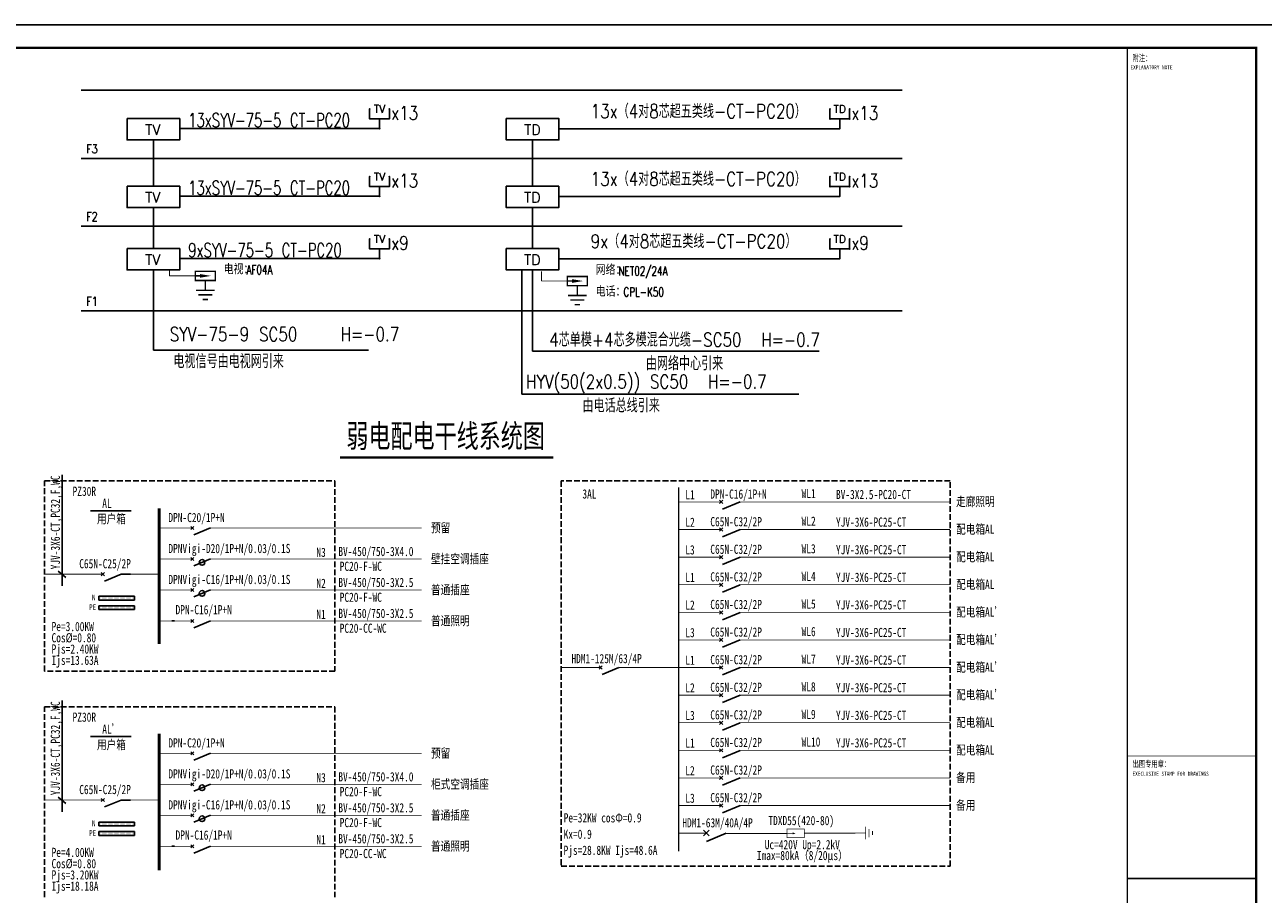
# Model space of a CAD drawing. Extents: x 427948 to 764348, y 274849 to 601549.
# Tile 52 of 212: x 541607 to 595457, y 534042 to 571849. Entities that reach past the tile are written whole.
import ezdxf
from ezdxf.enums import TextEntityAlignment as Align

# ---------------------------------------------------------------- set-up
doc = ezdxf.new("R2010")
doc.units = 0
doc.header["$LTSCALE"] = 1000
doc.header["$MEASUREMENT"] = 0
doc.linetypes.add('CENTER2', pattern=[1.125, 0.75, -0.125, 0.125, -0.125])
doc.linetypes.add('DASH', pattern=[0.35, 0.25, -0.1])
doc.layers.get('0').update_dxf_attribs({"linetype": 'CONTINUOUS'})
for name, color, linetype in [('2', 252, 'CONTINUOUS'), ('DIM-照明', 3, 'CONTINUOUS'), ('ELEMENT', 3, 'CONTINUOUS'), ('EQUIP-照明', 3, 'CONTINUOUS'), ('PUB_TITLE', 4, 'CONTINUOUS'), ('TEL_SYMB', 3, 'CONTINUOUS'), ('TEL_TEXT', 7, 'CONTINUOUS'), ('TK', 7, 'CONTINUOUS'), ('WIRE-接地', 4, 'CONTINUOUS'), ('照明', 7, 'CONTINUOUS')]:
    doc.layers.add(name, color=color, linetype=linetype)
doc.styles.add('_HZTXT', font='txt.shx', dxfattribs={"width": 0.8, "bigfont": 'HZTXT.shx'})
doc.styles.add('_TCH_DIM', font='SIMPLEX', dxfattribs={"bigfont": 'GBCBIG'})
doc.styles.add('_TCH_LABEL', font='COMPLEX', dxfattribs={"bigfont": 'GBCBIG'})
doc.styles.add('_TEL_DIM', font='SIMPLEX', dxfattribs={"width": 0.8, "height": 3.5, "bigfont": 'HZTXT'})
doc.styles.add('TKHZ1', font='txt', dxfattribs={"width": 0.8})
doc.styles.add('宋体', font='txt', dxfattribs={"width": 0.75})

# ---------------------------------------------------------------- blocks, each defined once
blk = doc.blocks.new('24')
at = {"color": 4}
blk.add_line((-1110889, 145319), (-1110889, 202719), dxfattribs=at)
at = {"layer": 'PUB_TITLE'}
for p, q in [((-1116489, 202719), (-1110889, 202719)), ((-1110889, 145319), (-1110889, 202719)), ((-1116489, 166598), (-1110889, 166598))]:
    blk.add_line(p, q, dxfattribs=at)
at = {"layer": 'PUB_TITLE', "linetype": 'Continuous'}
blk.add_lwpolyline([(-1193989, 144319), (-1109889, 144319), (-1109889, 203719), (-1193989, 203719)], close=True, dxfattribs=at)
at = {"layer": 'PUB_TITLE', "linetype": 'Continuous', "const_width": 100}
blk.add_lwpolyline([(-1191489, 145319), (-1110889, 145319), (-1110889, 202719), (-1191489, 202719)], close=True, dxfattribs=at)
at = {"layer": 'PUB_TITLE'}
for points, const_width in [([(-1116489, 145319), (-1116489, 202719)], 50), ([(-1116489, 171919), (-1110889, 171919)], 29.8), ([(-1116489, 166598), (-1110889, 166598)], 29.8)]:
    blk.add_lwpolyline(points, dxfattribs=dict(at, const_width=const_width))
at = {"layer": 'PUB_TITLE', "linetype": 'Continuous', "const_width": 80}
blk.add_lwpolyline([(-1110889, 145319), (-1110889, 202719)], dxfattribs=at)
at = {"layer": 'TK', "style": 'TKHZ1', "width": 0.8}
blk.add_text('EXPLANATORY NOTE', height=175, dxfattribs=at).set_placement((-1115437, 201870), align=Align.MIDDLE)
at = {"layer": 'TK', "style": 'TKHZ1'}
for s, height, width, p in [('附注：', 280, 0.7, (-1116262, 202134)), ('EXECLUSIVE STAMP FOR DRAWINGS', 175, 0.8, (-1116262, 171064)), ('出图专用章：', 280, 0.7, (-1116262, 171439))]:
    blk.add_text(s, height=height, dxfattribs=dict(at, width=width)).set_placement(p)
blk = doc.blocks.new('1121')
at = {"color": 3, "linetype": 'Continuous', "const_width": 0.3}
blk.add_lwpolyline([(1.88, 0), (-1.88, 0), (-1.88, -7.5), (1.88, -7.5)], close=True, dxfattribs=at)
blk.add_lwpolyline([(0, 0), (0, -2.81)], dxfattribs=at)
at = {"color": 3, "linetype": 'Continuous'}
blk.add_lwpolyline([(0, -2.36, 0.938, 0, 0), (0, -3.75, 0, 0, 0)], format="xyseb", dxfattribs=at)
blk = doc.blocks.new('07-13-07')
at = {"layer": '2', "color": 2}
for p, q in [((-3, 7), (0, 0)), ((1, 8), (-1, 6)), ((-1, 8), (1, 6))]:
    blk.add_line(p, q, dxfattribs=at)
blk = doc.blocks.new('0114')
at = {"color": 3, "linetype": 'Continuous'}
for points in [[(0, 0, 0.3, 0.3, 0), (0, -4.58, 0.3, 0.3, 0)], [(-2.75, -4.58, 0.3, 0.3, 0), (2.75, -4.58, 0.3, 0.3, 0)], [(-1.83, -6.01, 0.3, 0.3, 0), (1.83, -6.01, 0.3, 0.3, 0)], [(-0.86, -7.5, 0.3, 0.3, 0), (0.86, -7.5, 0.3, 0.3, 0)]]:
    blk.add_lwpolyline(points, format="xyseb", dxfattribs=at)
blk = doc.blocks.new('$equip$00001674')
for p, q in [((-0.5, 0.499), (-0.5, 0.999)), ((0.5, 0.999), (0.5, 0.499)), ((0.5, 0.499), (-0.5, 0.499)), ((0, 0.5), (0, 0))]:
    blk.add_line(p, q)
for p in [(-0.5, 0.999), (0.5, 0.999), (-0.5, 0.499), (0, 0), (0.5, 0.499)]:
    blk.add_point(p)
at = {"style": '_TCH_LABEL', "flags": 8}
blk.add_attdef('$TEXT$', text='', height=0.4, dxfattribs=at).set_placement((0, 0.999), align=Align.MIDDLE_CENTER)
at = {"style": '_TCH_LABEL', "flags": 9}
blk.add_attdef('A', (0, 0), '', height=0.00002, dxfattribs=at)
blk = doc.blocks.new('$element_U$00000026')
at = {"const_width": 0.0333}
blk.add_lwpolyline([(0, 0.1), (0, -0.1), (0.433, -0.1), (0.433, 0.1)], close=True, dxfattribs=at)
for points in [[(0, 0), (0.102, 0)], [(0.217, -0.311), (0.217, -0.1)], [(0.417, -0.311), (0.017, -0.311)], [(0.367, -0.411), (0.067, -0.411)], [(0.272, -0.511), (0.162, -0.511)]]:
    blk.add_lwpolyline(points, dxfattribs=at)
blk.add_solid([(0.102, 0.04), (0.342, 0), (0.102, -0.04)])
at = {"style": '_TEL_DIM', "flags": 1}
blk.add_attdef('S', text='', height=0.00000667, dxfattribs=at).set_placement((0, 0), align=Align.MIDDLE_CENTER)
at = {"color": 7, "style": '_TEL_DIM', "flags": 1}
blk.add_attdef('S', text='', height=0.00000667, dxfattribs=at).set_placement((0, 0), align=Align.MIDDLE_CENTER)

msp = doc.modelspace()

# ---------------------------------------------------------------- hatches: boundary and pattern name
at = {"layer": 'EQUIP-照明', "ltscale": 20}
h = msp.add_hatch(color=256, dxfattribs=at)
h.paths.add_polyline_path([(544830.1, 546586.8), (544830.1, 546422.3), (546380.7, 546422.3), (546380.7, 546586.8)])
h.paths.add_polyline_path([(545726.2, 546545, -1.0000005), (545726.2, 546465.3, -1.0000005)], flags=16)
h.paths.add_polyline_path([(545462.3, 546465.3, -1.0000005), (545462.3, 546545, -1.0000005)], flags=16)
h.paths.add_polyline_path([(545990.1, 546545, -1.0000005), (545990.1, 546465.3, -1.0000005)], flags=16)
h.paths.add_polyline_path([(545198.4, 546465.3, -1.0000005), (545198.4, 546545, -1.0000005)], flags=16)
h.paths.add_polyline_path([(546254, 546545, -1.0000005), (546254, 546465.3, -1.0000005)], flags=16)
h.paths.add_polyline_path([(544934.5, 546465.3, -1.0000005), (544934.5, 546545, -1.0000005)], flags=16)
h = msp.add_hatch(color=256, dxfattribs=at)
h.paths.add_polyline_path([(544830.8, 546995.7), (544830.8, 546831.2), (546381.4, 546831.2), (546381.4, 546995.7)])
h.paths.add_polyline_path([(545726.8, 546953.9, -1.0000005), (545726.8, 546874.2, -1.0000005)], flags=16)
h.paths.add_polyline_path([(545462.9, 546874.2, -1.0000005), (545462.9, 546953.9, -1.0000005)], flags=16)
h.paths.add_polyline_path([(545990.7, 546953.9, -1.0000005), (545990.7, 546874.2, -1.0000005)], flags=16)
h.paths.add_polyline_path([(545199, 546874.2, -1.0000005), (545199, 546953.9, -1.0000005)], flags=16)
h.paths.add_polyline_path([(546254.6, 546953.9, -1.0000005), (546254.6, 546874.2, -1.0000005)], flags=16)
h.paths.add_polyline_path([(544935.1, 546874.2, -1.0000005), (544935.1, 546953.9, -1.0000005)], flags=16)
h = msp.add_hatch(color=256, dxfattribs=at)
h.paths.add_polyline_path([(544830.8, 537174.2), (544830.8, 537009.7), (546381.4, 537009.7), (546381.4, 537174.2)])
h.paths.add_polyline_path([(545726.8, 537132.4, -1.0000005), (545726.8, 537052.7, -1.0000005)], flags=16)
h.paths.add_polyline_path([(545462.9, 537052.7, -1.0000005), (545462.9, 537132.4, -1.0000005)], flags=16)
h.paths.add_polyline_path([(545990.7, 537132.4, -1.0000005), (545990.7, 537052.7, -1.0000005)], flags=16)
h.paths.add_polyline_path([(545199, 537052.7, -1.0000005), (545199, 537132.4, -1.0000005)], flags=16)
h.paths.add_polyline_path([(546254.6, 537132.4, -1.0000005), (546254.6, 537052.7, -1.0000005)], flags=16)
h.paths.add_polyline_path([(544935.1, 537052.7, -1.0000005), (544935.1, 537132.4, -1.0000005)], flags=16)
h = msp.add_hatch(color=256, dxfattribs=at)
h.paths.add_polyline_path([(544830.1, 536765.2), (544830.1, 536600.7), (546380.7, 536600.7), (546380.7, 536765.2)])
h.paths.add_polyline_path([(545726.2, 536723.5, -1.0000005), (545726.2, 536643.8, -1.0000005)], flags=16)
h.paths.add_polyline_path([(545462.3, 536643.8, -1.0000005), (545462.3, 536723.5, -1.0000005)], flags=16)
h.paths.add_polyline_path([(545990.1, 536723.5, -1.0000005), (545990.1, 536643.8, -1.0000005)], flags=16)
h.paths.add_polyline_path([(545198.4, 536643.8, -1.0000005), (545198.4, 536723.5, -1.0000005)], flags=16)
h.paths.add_polyline_path([(546254, 536723.5, -1.0000005), (546254, 536643.8, -1.0000005)], flags=16)
h.paths.add_polyline_path([(544934.5, 536643.8, -1.0000005), (544934.5, 536723.5, -1.0000005)], flags=16)

# ---------------------------------------------------------------- linework, layer by layer
at = {"color": 7, "const_width": 93.8}
msp.add_lwpolyline([(555311.9, 553035.2), (564590.1, 553035.2)], dxfattribs=at)
at = {"layer": 'DIM-照明', "color": 7}
for p, q in [((544052.7, 569011.5), (579763.8, 569011.5)), ((548346.8, 567333.8), (557032.1, 567333.8)), ((564827, 567330.6), (566340.5, 567329.7)), ((564830.2, 567330.6), (577042.1, 567330.6)), ((544052.7, 566038), (579763.8, 566038)), ((548345.2, 564390.2), (557032.1, 564390.2)), ((564827, 564386.9), (566340.5, 564386.1)), ((564828.5, 564386.9), (577042.1, 564386.9)), ((544052.7, 563094.4), (579763.8, 563094.4)), ((548343.7, 561679.5), (557032.1, 561679.5)), ((564827, 561676.2), (566340.5, 561675.4)), ((564827, 561676.2), (577042.1, 561676.2)), ((547200, 561190.4), (547200, 557699.6)), ((563225.1, 561190.4), (563225.1, 555787.3)), ((563683.4, 561190.4), (563683.4, 557659.2)), ((544052.7, 559413.5), (579763.8, 559413.5)), ((547200, 557699.6), (547976.2, 557699.6)), ((556557.3, 557699.6), (547976.2, 557699.6)), ((563683.4, 557659.2), (564398.3, 557659.2)), ((564398.3, 557659.2), (576144.3, 557659.2)), ((563225.1, 555787.3), (575268.9, 555791.2))]:
    msp.add_line(p, q, dxfattribs=at)
at = {"layer": 'DIM-照明'}
for points in [[(546059.5, 567772.9), (548346.8, 567772.9), (548346.8, 566844.7), (546059.5, 566844.7)], [(562542.9, 567772.9), (564830.2, 567772.9), (564830.2, 566844.7), (562542.9, 566844.7)], [(546057.9, 564829.3), (548345.2, 564829.3), (548345.2, 563901.1), (546057.9, 563901.1)], [(562541.2, 564829.3), (564828.5, 564829.3), (564828.5, 563901.1), (562541.2, 563901.1)], [(546056.4, 562118.6), (548343.7, 562118.6), (548343.7, 561190.4), (546056.4, 561190.4)], [(562539.7, 562118.6), (564827, 562118.6), (564827, 561190.4), (562539.7, 561190.4)]]:
    msp.add_lwpolyline(points, close=True, dxfattribs=at)
at = {"layer": 'EQUIP-照明'}
for p, q in [((547200, 564829.3), (547200, 566844.7)), ((563683.4, 564829.3), (563683.4, 566844.7)), ((547200, 562118.6), (547200, 563901.1)), ((563683.4, 562118.6), (563683.4, 563901.1)), ((543240.1, 547445.9), (543240.1, 552281.5)), ((572711.8, 551098.7), (571941.2, 550778.8)), ((544465.3, 550716.9), (546229.5, 550716.9)), ((548829.3, 550035.4), (548965.1, 549899.7)), ((548965.1, 550035.4), (548829.3, 549899.7)), ((549679, 549967.6), (548953.8, 549666.5)), ((572711.8, 549898.7), (571941.2, 549578.8)), ((548829.3, 548688.6), (548965.1, 548552.9)), ((548965.1, 548688.6), (548829.3, 548552.9)), ((549679, 548620.7), (548953.8, 548319.6)), ((572711.8, 548698.7), (571941.2, 548378.8)), ((543063.2, 548088.8), (543395.6, 547807.6)), ((544933.3, 548027.5), (545069, 547891.8)), ((545069, 548027.5), (544933.3, 547891.8)), ((545797.6, 547959.6), (545072.3, 547658.5)), ((548965.1, 547341.7), (548829.3, 547206)), ((548829.3, 547341.7), (548965.1, 547206)), ((549679, 547273.8), (548953.8, 546972.7)), ((572711.8, 547498.7), (571941.2, 547178.8)), ((572711.8, 546298.7), (571941.2, 545978.8)), ((547995.2, 545927), (548121.1, 545927)), ((547995.2, 545927), (548121.1, 545927)), ((548965.1, 545994.8), (548829.3, 545859.1)), ((548829.3, 545994.8), (548965.1, 545859.1)), ((549679, 545927), (548953.8, 545625.9)), ((572711.8, 545098.7), (571941.2, 544778.8)), ((567442.1, 543898.8), (566716.9, 543597.8)), ((572711.8, 543898.7), (571941.2, 543578.8)), ((543240.1, 537624.4), (543240.1, 542459.9)), ((572711.8, 542698.7), (571941.2, 542378.8)), ((572711.8, 541498.7), (571941.2, 541178.8)), ((544465.3, 540895.4), (546229.5, 540895.4)), ((548829.3, 540236.5), (548965.1, 540100.8)), ((548965.1, 540236.5), (548829.3, 540100.8)), ((549679, 540168.7), (548953.8, 539867.6)), ((572711.8, 540298.7), (571941.2, 539978.8)), ((572711.8, 539098.7), (571941.2, 538778.8)), ((548829.3, 538889.7), (548965.1, 538754)), ((548965.1, 538889.7), (548829.3, 538754)), ((549679, 538821.8), (548953.8, 538520.7)), ((543063.2, 538267.2), (543395.6, 537986)), ((544933.3, 538206), (545069, 538070.3)), ((545069, 538206), (544933.3, 538070.3)), ((545797.6, 538138.1), (545072.3, 537837)), ((548965.1, 537542.8), (548829.3, 537407.1)), ((548829.3, 537542.8), (548965.1, 537407.1)), ((549679, 537474.9), (548953.8, 537173.8)), ((572711.8, 537898.7), (571941.2, 537578.8)), ((547995.2, 536128.1), (548121.1, 536128.1)), ((547995.2, 536128.1), (548121.1, 536128.1)), ((548965.1, 536195.9), (548829.3, 536060.2)), ((548829.3, 536195.9), (548965.1, 536060.2)), ((549679, 536128.1), (548953.8, 535827))]:
    msp.add_line(p, q, dxfattribs=at)
at = {"layer": 'EQUIP-照明', "linetype": 'DASH'}
for p, q in [((542466, 552012.1), (555093.4, 552012.1)), ((542466, 543742.3), (542466, 552012.1)), ((555093.4, 552012.1), (555093.4, 543742.3)), ((564928.3, 552012.1), (564928.1, 535265.6)), ((581841.1, 552012.1), (564928.3, 552012.1)), ((581841.1, 535265.6), (581841.1, 552012.1)), ((555093.4, 543742.3), (542466, 543742.3)), ((542466, 542190.6), (555093.4, 542190.6)), ((542466, 533920.8), (542466, 542190.6)), ((555093.4, 542190.6), (555093.4, 533920.8)), ((564928, 535265.6), (581841.1, 535265.6))]:
    msp.add_line(p, q, dxfattribs=at)
at = {"layer": 'EQUIP-照明', "ltscale": 0.05}
for p, q in [((571809, 551170.8), (571953.2, 551026.6)), ((571953.2, 551170.8), (571809, 551026.6)), ((571809, 549970.8), (571953.2, 549826.6)), ((571953.2, 549970.8), (571809, 549826.6)), ((571809, 548770.8), (571953.2, 548626.6)), ((571953.2, 548770.8), (571809, 548626.6)), ((571809, 547570.8), (571953.2, 547426.6)), ((571953.2, 547570.8), (571809, 547426.6)), ((571809, 546370.8), (571953.2, 546226.6)), ((571953.2, 546370.8), (571809, 546226.6)), ((571809, 545170.8), (571953.2, 545026.6)), ((571953.2, 545170.8), (571809, 545026.6)), ((566583.7, 543966.7), (566719.4, 543831)), ((566719.4, 543966.7), (566583.7, 543831)), ((571809, 543970.8), (571953.2, 543826.6)), ((571953.2, 543970.8), (571809, 543826.6)), ((571809, 542770.8), (571953.2, 542626.6)), ((571953.2, 542770.8), (571809, 542626.6)), ((571809, 541570.8), (571953.2, 541426.6)), ((571953.2, 541570.8), (571809, 541426.6)), ((571809, 540370.8), (571953.2, 540226.6)), ((571953.2, 540370.8), (571809, 540226.6)), ((571809, 539170.8), (571953.2, 539026.6)), ((571953.2, 539170.8), (571809, 539026.6)), ((571809, 537970.8), (571953.2, 537826.6)), ((571953.2, 537970.8), (571809, 537826.6))]:
    msp.add_line(p, q, dxfattribs=at)
at = {"layer": 'EQUIP-照明', "ltscale": 20}
for p, q in [((544830.1, 546586.8), (546380.7, 546586.8)), ((544830.1, 546422.3), (544830.1, 546586.8)), ((544830.8, 546995.7), (546381.4, 546995.7)), ((544830.8, 546831.2), (544830.8, 546995.7)), ((546381.4, 546831.2), (544830.8, 546831.2)), ((546380.7, 546586.8), (546380.7, 546422.3)), ((546381.4, 546995.7), (546381.4, 546831.2)), ((546380.7, 546422.3), (544830.1, 546422.3)), ((544830.8, 537174.2), (546381.4, 537174.2)), ((544830.8, 537009.7), (544830.8, 537174.2)), ((546381.4, 537009.7), (544830.8, 537009.7)), ((546381.4, 537174.2), (546381.4, 537009.7)), ((544830.1, 536765.2), (546380.7, 536765.2)), ((544830.1, 536600.7), (544830.1, 536765.2)), ((546380.7, 536600.7), (544830.1, 536600.7)), ((546380.7, 536765.2), (546380.7, 536600.7))]:
    msp.add_line(p, q, dxfattribs=at)
at = {"layer": 'EQUIP-照明'}
for points, const_width in [([(570036.9, 551736), (570036.9, 535913.3)], 60), ([(547449.5, 550827.9), (547449.5, 544924.5)], 128), ([(547449.5, 549967.6), (548897.2, 549967.6)], 29.4), ([(551533.3, 549967.6), (549679, 549967.6)], 29.4), ([(557818.6, 549967.6), (551533.3, 549967.6)], 29.4), ([(558860.9, 549967.6), (556790.3, 549967.6)], 29.4), ([(547449.5, 548620.7), (548897.2, 548620.7)], 29.4), ([(551533.3, 548620.7), (549679, 548620.7)], 29.4), ([(557818.6, 548620.7), (551533.3, 548620.7)], 29.4), ([(558860.9, 548620.7), (556790.3, 548620.7)], 29.4), ([(545001.2, 547959.6), (542466, 547959.6)], 35), ([(545797.6, 547959.6), (547449.5, 547959.6)], 35), ([(547449.5, 547273.8), (548897.2, 547273.8)], 29.4), ([(551533.3, 547273.8), (549679, 547273.8)], 29.4), ([(557818.6, 547273.8), (551533.3, 547273.8)], 29.4), ([(558860.9, 547273.8), (556790.3, 547273.8)], 29.4), ([(547449.5, 545927), (548897.2, 545927)], 29.4), ([(557818.6, 545927), (549679, 545927)], 29.4), ([(558860.9, 545927), (556790.3, 545927)], 29.4), ([(566651.6, 543898.9), (564928, 543899)], 35), ([(567442.1, 543898.8), (570036.9, 543898.7)], 35), ([(547449.5, 541029), (547449.5, 535074.6)], 128), ([(547449.5, 540168.7), (548897.2, 540168.7)], 29.4), ([(551533.3, 540168.7), (549679, 540168.7)], 29.4), ([(557818.6, 540168.7), (551533.3, 540168.7)], 29.4), ([(558860.9, 540168.7), (556790.3, 540168.7)], 29.4), ([(547449.5, 538821.8), (548897.2, 538821.8)], 29.4), ([(551533.3, 538821.8), (549679, 538821.8)], 29.4), ([(557818.6, 538821.8), (551533.3, 538821.8)], 29.4), ([(558860.9, 538821.8), (556790.3, 538821.8)], 29.4), ([(545001.2, 538138.1), (542466, 538138.1)], 35), ([(545797.6, 538138.1), (547449.5, 538138.1)], 35), ([(547449.5, 537474.9), (548897.2, 537474.9)], 29.4), ([(551533.3, 537474.9), (549679, 537474.9)], 29.4), ([(557818.6, 537474.9), (551533.3, 537474.9)], 29.4), ([(558860.9, 537474.9), (556790.3, 537474.9)], 29.4), ([(570036.9, 536698.7), (571244.9, 536698.7)], 40.5), ([(572080, 536686.8), (574755.6, 536686.8)], 37.5), ([(575505.6, 536698.7), (577717.6, 536700.1)], 37.5), ([(547449.5, 536128.1), (548897.2, 536128.1)], 29.4), ([(557818.6, 536128.1), (549679, 536128.1)], 29.4), ([(558860.9, 536128.1), (556790.3, 536128.1)], 29.4)]:
    msp.add_lwpolyline(points, dxfattribs=dict(at, const_width=const_width))
at = {"layer": 'EQUIP-照明', "ltscale": 0.05, "const_width": 35}
for points in [[(570036.9, 551098.7), (571881.1, 551098.7)], [(570036.9, 551098.7), (571881.1, 551098.7)], [(572711.8, 551098.7), (573895.4, 551098.7)], [(573139.8, 551098.7), (581841.1, 551098.7)], [(570036.9, 549898.7), (571881.1, 549898.7)], [(570036.9, 549898.7), (571881.1, 549898.7)], [(572711.8, 549898.7), (573895.4, 549898.7)], [(573139.8, 549898.7), (581841.1, 549898.7)], [(570036.9, 548698.7), (571881.1, 548698.7)], [(570036.9, 548698.7), (571881.1, 548698.7)], [(572711.8, 548698.7), (573895.4, 548698.7)], [(573139.8, 548698.7), (581841.1, 548698.7)], [(570036.9, 547498.7), (571881.1, 547498.7)], [(570036.9, 547498.7), (571881.1, 547498.7)], [(572711.8, 547498.7), (573895.4, 547498.7)], [(573139.8, 547498.7), (581841.1, 547498.7)], [(570036.9, 546298.7), (571881.1, 546298.7)], [(570036.9, 546298.7), (571881.1, 546298.7)], [(572711.8, 546298.7), (573895.4, 546298.7)], [(573139.8, 546298.7), (581841.1, 546298.7)], [(570036.9, 545098.7), (571881.1, 545098.7)], [(570036.9, 545098.7), (571881.1, 545098.7)], [(572711.8, 545098.7), (573895.4, 545098.7)], [(573139.8, 545098.7), (581841.1, 545098.7)], [(570036.9, 543898.7), (571881.1, 543898.7)], [(570036.9, 543898.7), (571881.1, 543898.7)], [(572711.8, 543898.7), (573895.4, 543898.7)], [(573139.8, 543898.7), (581841.1, 543898.7)], [(570036.9, 542698.7), (571881.1, 542698.7)], [(570036.9, 542698.7), (571881.1, 542698.7)], [(572711.8, 542698.7), (573895.4, 542698.7)], [(573139.8, 542698.7), (581841.1, 542698.7)], [(570036.9, 541498.7), (571881.1, 541498.7)], [(570036.9, 541498.7), (571881.1, 541498.7)], [(572711.8, 541498.7), (573895.4, 541498.7)], [(573139.8, 541498.7), (581841.1, 541498.7)], [(570036.9, 540298.7), (571881.1, 540298.7)], [(570036.9, 540298.7), (571881.1, 540298.7)], [(572711.8, 540298.7), (573895.4, 540298.7)], [(573139.8, 540298.7), (581841.1, 540298.7)], [(570036.9, 539098.7), (571881.1, 539098.7)], [(570036.9, 539098.7), (571881.1, 539098.7)], [(572711.8, 539098.7), (573895.4, 539098.7)], [(573139.8, 539098.7), (581841.1, 539098.7)], [(570036.9, 537898.7), (571881.1, 537898.7)], [(570036.9, 537898.7), (571881.1, 537898.7)], [(572711.8, 537898.7), (573895.4, 537898.7)], [(573139.8, 537898.7), (581841.1, 537898.7)]]:
    msp.add_lwpolyline(points, dxfattribs=at)
at = {"layer": 'EQUIP-照明'}
for points in [[(546202.6, 547959.6), (545797.6, 547959.6)], [(546202.6, 538138.1), (545797.6, 538138.1)]]:
    msp.add_lwpolyline(points, dxfattribs=at)
for centre in [(549316.4, 548470.2), (549316.4, 547123.3), (549316.4, 538671.3), (549316.4, 537324.4)]:
    msp.add_circle(centre, 121, dxfattribs=at)
at = {"layer": 'TEL_SYMB', "color": 0}
for points in [[(554340.9, 560929.2, 0, 0, 0), (550294.1, 560929.2, 107.2, 0, 0), (549892.3, 560929.2, 0, 0, 0)], [(570517.8, 560902.9, 0, 0, 0), (566471, 560902.9, 107.2, 0, 0), (566069.2, 560902.9, 0, 0, 0)], [(570517.8, 560505.1, 0, 0, 0), (566471, 560505.1, 107.2, 0, 0), (566069.2, 560505.1, 0, 0, 0)]]:
    msp.add_lwpolyline(points, format="xyseb", dxfattribs=at)
at = {"layer": 'WIRE-接地', "color": 0, "linetype": 'CENTER2', "const_width": 40.2}
for points in [[(547897.9, 560929.2), (547897.9, 561190.4)], [(564074.9, 560706.1), (564074.9, 561134.7)], [(547897.9, 560929.2), (549021.6, 560929.2)], [(564074.9, 560706.1), (565198.5, 560706.1)]]:
    msp.add_lwpolyline(points, dxfattribs=at)

# ---------------------------------------------------------------- block references
msp.add_blockref('24', (1706036.9, 368130.5))
at = {"layer": 'DIM-照明', "color": 7, "xscale": 857.3023255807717, "yscale": 857.3023255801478, "zscale": 857.3023255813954}
for p in [(557032.1, 567333.8), (557032.1, 564390.2), (557032.1, 561679.5)]:
    msp.add_blockref('$equip$00001674', p, dxfattribs=at).add_auto_attribs({'$TEXT$': 'TV'})
at = {"layer": 'ELEMENT', "color": 0, "xscale": 2009.302325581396, "yscale": 2009.302325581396, "zscale": 2009.302325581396}
for p in [(549021.6, 560929.2), (565198.5, 560706.1)]:
    msp.add_blockref('$element_U$00000026', p, dxfattribs=at)
at = {"layer": 'EQUIP-照明', "rotation": 90}
for name, p, xscale, yscale, zscale in [('1121', (574755.6, 536686.8), 100, 100, 99.99999999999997), ('0114', (577717.6, 536700.1), 100, 100, 99.99999999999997), ('07-13-07', (572107.9, 536698.7), 123.2876712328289, 123.2876712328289, 123.2876712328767)]:
    msp.add_blockref(name, p, dxfattribs=dict(at, xscale=xscale, yscale=yscale, zscale=zscale))
at = {"layer": '照明', "color": 7, "xscale": 857.3023255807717, "yscale": 857.3023255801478, "zscale": 857.3023255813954}
for p in [(577042.1, 567330.6), (577042.1, 564386.9), (577042.1, 561676.2)]:
    msp.add_blockref('$equip$00001674', p, dxfattribs=at).add_auto_attribs({'$TEXT$': 'TD'})

# ---------------------------------------------------------------- texts
at = {"layer": 'DIM-照明', "color": 7, "style": '_HZTXT'}
for s, height, width, p in [('x13', 600.11, 0.8, (557538.6, 568014.3)), ('13x（4对8芯超五类线-CT-PC20）', 600.112, 0.8, (566216.7, 568089.6)), ('x13', 600.11, 0.8, (577548.6, 568011)), ('13xSYV-75-5 CT-PC20', 600.112, 0.7, (548711.4, 567702.8)), ('F3', 384.07, 0.8, (544280.4, 566451)), ('13x（4对8芯超五类线-CT-PC20）', 600.112, 0.8, (566216.7, 565145.9)), ('13xSYV-75-5 CT-PC20', 600.112, 0.7, (548711.4, 564759.2)), ('x13', 600.11, 0.8, (557538.6, 565070.6)), ('x13', 600.11, 0.8, (577548.6, 565067.4)), ('F2', 384.07, 0.8, (544280.4, 563507.3)), ('9x（4对8芯超五类线-CT-PC20）', 600.112, 0.8, (566216.7, 562435.3)), ('9xSYV-75-5 CT-PC20', 600.112, 0.7, (548711.4, 562048.5)), ('x9', 600.11, 0.8, (557538.6, 562359.9)), ('x9', 600.11, 0.8, (577548.6, 562356.7)), ('F1', 384.07, 0.8, (544280.4, 559826.5)), ('SYV-75-9 SC50   H=-0.7', 600.112, 0.8, (547907.4, 558396.1)), ('电视信号由电视网引来', 600.11, 0.8, (548070.9, 557216.2)), ('HYV(50(2x0.5)) SC50  H=-0.7', 600.112, 0.8, (563404.1, 556331.9)), ('由电话总线引来', 600.11, 0.8, (565860.3, 555293))]:
    msp.add_text(s, height=height, dxfattribs=dict(at, width=width)).set_placement(p, align=Align.MIDDLE_LEFT)
at = {"layer": 'DIM-照明', "color": 7, "style": '_HZTXT', "width": 0.8}
for s, height, p in [('4芯单模+4芯多模混合光缆-SC50  H=-0.7', 600.112, (570295.3, 558186.5)), ('由网络中心引来', 600.11, (570295.3, 557158.8))]:
    msp.add_text(s, height=height, dxfattribs=at).set_placement(p, align=Align.MIDDLE)
at = {"layer": 'EQUIP-照明', "style": '宋体'}
for s, height, width, p in [('弱电配电干线系统图', 1004.65, 0.7, (555590.6, 553468.1)), ('PZ30R', 400, 0.75, (543686, 551364.2)), ('3AL', 400, 0.75, (565854, 551248.4, -13.8)), ('AL', 400, 0.75, (544976, 550841.1)), ('走廊照明', 400, 0.75, (582101, 550915.1)), ('用户箱', 400, 0.75, (544747.8, 550168.3)), ('DPN-C20/1P+N', 400, 0.75, (547851.4, 550222.7)), ('预留', 400, 0.75, (559270.3, 549777.3)), ('配电箱AL', 400, 0.75, (582101, 549715.1)), ('DPNVigi-D20/1P+N/0.03/0.1S', 400, 0.75, (547851.4, 548875.8)), ('N3', 400, 0.75, (554287.1, 548709.6)), ('BV-450/750-3X4.0', 400, 0.75, (555242.6, 548746.6)), ('壁挂空调插座', 400, 0.75, (559270.3, 548430.4)), ('配电箱AL', 400, 0.75, (582101, 548515.1)), ('C65N-C25/2P', 400, 0.75, (543975.9, 548215.8)), ('PC20-F-WC', 400, 0.75, (555299, 548103.9)), ('DPNVigi-C16/1P+N/0.03/0.1S', 400, 0.75, (547851.4, 547528.9)), ('N2', 400, 0.75, (554287.1, 547362.7)), ('BV-450/750-3X2.5', 400, 0.75, (555242.6, 547399.7)), ('配电箱AL', 400, 0.75, (582101, 547315.1)), ('PC20-F-WC', 400, 0.75, (555299, 546757)), ('普通插座', 400, 0.75, (559270.3, 547083.6)), ('PE', 250.8, 0.75, (544405.2, 546398.4)), ('N', 250.8, 0.75, (544529.2, 546819)), ('DPN-C16/1P+N', 400, 0.75, (548163.2, 546214.8)), ('配电箱AL’', 400, 0.75, (582101, 546115.1)), ('N1', 400, 0.75, (554287.1, 546015.8)), ('BV-450/750-3X2.5', 400, 0.75, (555242.6, 546052.8)), ('普通照明', 400, 0.75, (559270.3, 545736.7)), ('Pe=3.00KW', 400, 0.75, (542772.5, 545483)), ('PC20-CC-WC', 400, 0.75, (555299, 545410.1)), ('Cos%%C=0.80', 400, 0.75, (542772.5, 544994.1)), ('配电箱AL’', 400, 0.75, (582101, 544915.1)), ('Pjs=2.40KW', 400, 0.75, (542772.5, 544505.1)), ('Ijs=13.63A', 400, 0.75, (542772.5, 544016.1)), ('配电箱AL’', 400, 0.75, (582101, 543715.1)), ('配电箱AL’', 400, 0.75, (582101, 542515.1)), ('PZ30R', 400, 0.75, (543686, 541542.7)), ('配电箱AL', 400, 0.75, (582101, 541315.1)), ('AL’', 400, 0.75, (544976, 541019.6)), ('用户箱', 400, 0.75, (544747.8, 540346.8)), ('DPN-C20/1P+N', 400, 0.75, (547851.4, 540423.8)), ('预留', 400, 0.75, (559270.3, 539978.4)), ('配电箱AL', 400, 0.75, (582101, 540115.1)), ('DPNVigi-D20/1P+N/0.03/0.1S', 400, 0.75, (547851.4, 539076.9)), ('N3', 400, 0.75, (554287.1, 538910.7)), ('BV-450/750-3X4.0', 400, 0.75, (555242.6, 538947.7)), ('柜式空调插座', 400, 0.75, (559270.3, 538631.6)), ('备用', 400, 0.75, (582101, 538915.1)), ('C65N-C25/2P', 400, 0.75, (543975.9, 538394.3)), ('PC20-F-WC', 400, 0.75, (555299, 538305)), ('DPNVigi-C16/1P+N/0.03/0.1S', 400, 0.75, (547851.4, 537730)), ('N2', 400, 0.75, (554287.1, 537563.8)), ('BV-450/750-3X2.5', 400, 0.75, (555242.6, 537600.8)), ('备用', 400, 0.75, (582101, 537715.1)), ('普通插座', 400, 0.75, (559270.3, 537284.7)), ('TDXD55(420-80)', 400, 0.75, (573940.9, 537045.9)), ('N', 250.8, 0.75, (544529.2, 536997.5)), ('PC20-F-WC', 400, 0.75, (555299, 536958.1)), ('PE', 250.8, 0.75, (544405.2, 536576.8)), ('DPN-C16/1P+N', 400, 0.75, (548163.2, 536416)), ('N1', 400, 0.75, (554287.1, 536216.9)), ('BV-450/750-3X2.5', 400, 0.75, (555242.6, 536254)), ('普通照明', 400, 0.75, (559270.3, 535937.8)), ('Pe=4.00KW', 400, 0.75, (542772.5, 535661.5)), ('PC20-CC-WC', 400, 0.75, (555299, 535611.3)), ('Cos%%C=0.80', 400, 0.75, (542772.5, 535172.5)), ('Pjs=3.20KW', 400, 0.75, (542772.5, 534683.6)), ('Ijs=18.18A', 400, 0.75, (542772.5, 534194.6))]:
    msp.add_text(s, height=height, dxfattribs=dict(at, width=width)).set_placement(p)
at = {"layer": 'EQUIP-照明', "style": '宋体', "width": 0.75}
for s, rotation, p in [('YJV-3X6-CT,PC32,F,WC', 90, (543135.2, 548169.4, 8.1)), ('L1', 359.99778, (570328.1, 551218.2)), ('DPN-C16/1P+N', 359.99778, (571415.4, 551242.7, 6.9)), ('WL1', 359.99778, (575384.1, 551265, -6.9)), ('BV-3X2.5-PC20-CT', 359.99778, (576878.4, 551224.8)), ('L2', 359.99778, (570328.1, 550018.2)), ('C65N-C32/2P', 359.99778, (571415.4, 550042.7, 6.9)), ('WL2', 359.99778, (575384.1, 550065, -6.9)), ('YJV-3X6-PC25-CT', 359.99778, (576878.4, 550024.8)), ('C65N-C32/2P', 359.99778, (571415.4, 548842.7, 6.9)), ('WL3', 359.99778, (575384.1, 548865, -6.9)), ('L3', 359.99778, (570328.1, 548818.2)), ('YJV-3X6-PC25-CT', 359.99778, (576878.4, 548824.8)), ('L1', 359.99778, (570328.1, 547618.2)), ('C65N-C32/2P', 359.99778, (571415.4, 547642.7, 6.9)), ('WL4', 359.99778, (575384.1, 547665, -6.9)), ('YJV-3X6-PC25-CT', 359.99778, (576878.4, 547624.8)), ('L2', 359.99778, (570328.1, 546418.2)), ('C65N-C32/2P', 359.99778, (571415.4, 546442.7, 6.9)), ('WL5', 359.99778, (575384.1, 546465, -6.9)), ('YJV-3X6-PC25-CT', 359.99778, (576878.4, 546424.8)), ('L3', 359.99778, (570328.1, 545218.2)), ('C65N-C32/2P', 359.99778, (571415.4, 545242.7, 6.9)), ('WL6', 359.99778, (575384.1, 545265, -6.9)), ('YJV-3X6-PC25-CT', 359.99778, (576878.4, 545224.8)), ('HDM1-125M/63/4P', 359.99778, (565375.7, 544088)), ('C65N-C32/2P', 359.99778, (571415.4, 544042.7, 6.9)), ('WL7', 359.99778, (575384.1, 544065, -6.9)), ('YJV-3X6-PC25-CT', 359.99778, (576878.4, 544024.8)), ('L1', 359.99778, (570328.1, 544018.2)), ('L2', 359.99778, (570328.1, 542818.2)), ('C65N-C32/2P', 359.99778, (571415.4, 542842.7, 6.9)), ('WL8', 359.99778, (575384.1, 542865, -6.9)), ('YJV-3X6-PC25-CT', 359.99778, (576878.4, 542824.8)), ('YJV-3X6-CT,PC32,F,WC', 90, (543135.2, 538347.9, 8.1)), ('L3', 359.99778, (570328.1, 541618.2)), ('C65N-C32/2P', 359.99778, (571415.4, 541642.7, 6.9)), ('WL9', 359.99778, (575384.1, 541665, -6.9)), ('YJV-3X6-PC25-CT', 359.99778, (576878.4, 541624.8)), ('L1', 359.99778, (570328.1, 540418.2)), ('C65N-C32/2P', 359.99778, (571415.4, 540442.7, 6.9)), ('WL10', 359.99778, (575384.1, 540465, -6.9)), ('YJV-3X6-PC25-CT', 359.99778, (576878.4, 540424.8)), ('L2', 359.99778, (570328.1, 539218.2)), ('C65N-C32/2P', 359.99778, (571415.4, 539242.7, 6.9)), ('L3', 359.99778, (570328.1, 538018.2)), ('C65N-C32/2P', 359.99778, (571415.4, 538042.7, 6.9)), ('Pe=32KW cosΦ=0.9', 359.99778, (565038.3, 537165.3, -6.9)), ('HDM1-63M/40A/4P', 359.99778, (570199, 536948.3)), ('Kx=0.9', 359.99778, (565037.5, 536451.8, -6.9)), ('Pjs=28.8KW Ijs=48.6A', 359.99778, (565034.7, 535754.2, -6.9))]:
    msp.add_text(s, height=400, rotation=rotation, dxfattribs=at).set_placement(p)
for s, p in [('Uc=420V Up=2.2kV', (575414.1, 536201)), ('Imax=80kA（8/20μs）', (575414.1, 535726.7))]:
    msp.add_text(s, height=400, dxfattribs=at).set_placement(p, align=Align.MIDDLE_CENTER)
at = {"layer": 'TEL_TEXT', "color": 0, "style": '_TCH_DIM'}
for s, p in [('TV', (546844.2, 567059.5)), ('TD', (563319, 567059.5)), ('TV', (546842.5, 564115.8)), ('TD', (563317.3, 564115.8)), ('TV', (546841, 561405.1)), ('TD', (563315.8, 561405.1)), ('电视：', (550256.5, 560996.2)), ('网络：', (566433.4, 560969.9)), ('电话：', (566433.4, 560029.6))]:
    msp.add_text(s, height=452.21, dxfattribs=at).set_placement(p)
at = {"layer": 'TEL_TEXT', "color": 0, "style": '_TCH_DIM', "width": 0.705882}
for s, p in [('AF04A', (551244, 560996.2)), ('NET02/24A', (567420.9, 560942.4)), ('CPL-K50', (567637, 560033.3))]:
    msp.add_text(s, height=398.51, dxfattribs=at).set_placement(p)

doc.saveas('drawing.dxf')
